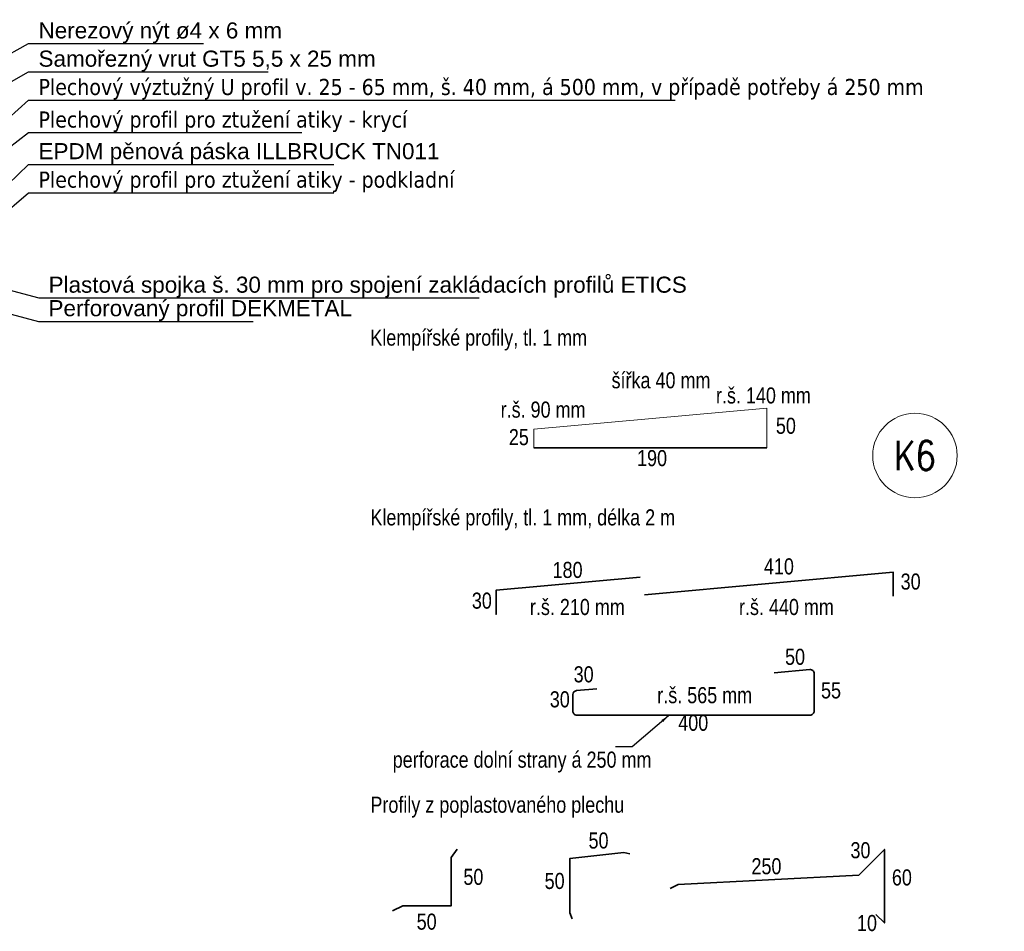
# Model space of a CAD drawing. Header units: millimetres. Extents: x -485339 to 350584, y -1189936 to 0.
# Tile 31 of 256: x -312106 to -310882, y -1062423 to -1061290. Entities that reach past the tile are written whole.
import ezdxf
from ezdxf.enums import TextEntityAlignment as Align

# ---------------------------------------------------------------- set-up
doc = ezdxf.new("R2010")
doc.units = ezdxf.units.MM
doc.header["$LTSCALE"] = 10
for name, color, linetype, lineweight in [('N_klemp', 220, 'Continuous', 35), ('N_popis', 10, 'Continuous', 18), ('N_čáry_plné', 10, 'Continuous', 18)]:
    doc.layers.add(name, color=color, linetype=linetype, lineweight=lineweight)
doc.styles.add('Andy', font='arial.ttf')
doc.styles.get("Standard").update_dxf_attribs({"font": 'simplex.shx', "width": 0.8})
doc.dimstyles.get("Standard").update_dxf_attribs({"dimtxt": 0.18, "dimasz": 0.18, "dimexe": 0.18, "dimexo": 0.0625, "dimgap": 0.09, "dimtad": 0, "dimtih": 1, "dimtoh": 1, "dimdec": 4, "dimzin": 0, "dimdsep": 46, "dimtxsty": 'Standard', "dimcen": 0.09, "dimadec": 0, "dimazin": 0, "dimtfac": 1, "dimtdec": 4, "dimtofl": 0, "dimtmove": 0, "dimatfit": 3, "dimfxl": 1, "dimtolj": 1, "dimtzin": 0, "dimarcsym": 0})

msp = doc.modelspace()

# ---------------------------------------------------------------- linework, layer by layer
at = {"layer": 'N_klemp', "lineweight": 18}
for p, q in [((-311177.5, -1061772.8), (-311467.5, -1061799.1)), ((-311177.5, -1061822.1), (-311177.5, -1061772.8)), ((-311467.5, -1061822.1), (-311467.5, -1061799.1))]:
    msp.add_line(p, q, dxfattribs=at)
at = {"layer": 'N_klemp', "lineweight": 35}
for points in [[(-311177.5, -1061822.1), (-311467.5, -1061822.1)], [(-311020.8, -1062006.7), (-311020.8, -1061976.7), (-311329.6, -1062004.8)], [(-311335.2, -1061982.9), (-311514.2, -1061999.1), (-311514.2, -1062029.2), (-311514.2, -1062029.2)], [(-311562.7, -1062321), (-311570, -1062331.5), (-311570, -1062391.5), (-311630, -1062391.5), (-311642.9, -1062397.9)], [(-311419.5, -1062407.8), (-311422.7, -1062400.3), (-311422.7, -1062332.8), (-311355.6, -1062325.2), (-311347.9, -1062326.9)], [(-311297.7, -1062369.8), (-311287.8, -1062365), (-311063.1, -1062353.3), (-311031.4, -1062321.3), (-311031.4, -1062412.8), (-311042, -1062402.3)]]:
    msp.add_lwpolyline(points, dxfattribs=at)
msp.add_lwpolyline([(-311389, -1062121.7), (-311414.3, -1062124, 0.387902), (-311418.9, -1062129), (-311418.9, -1062149.4, 0.414214), (-311413.9, -1062154.4), (-311123.9, -1062154.4, 0.414214), (-311118.9, -1062149.4), (-311118.9, -1062102.7, 0.44165), (-311124.3, -1062097.7), (-311168.7, -1062101.9)], format="xyb", dxfattribs=at)
at = {"layer": 'N_čáry_plné'}
msp.add_circle((-310993.5, -1061831.7), 52.5, dxfattribs=at)

# ---------------------------------------------------------------- texts
at = {"layer": 'N_popis', "style": 'Andy', "width": 0.8}
for s, p in [('Klempířské profily, tl. 1 mm', (-311670.6, -1061695.1)), ('šířka 40 mm', (-311370.7, -1061748.1)), ('r.š. 140 mm', (-311240.9, -1061767)), ('r.š. 90 mm', (-311508.6, -1061784.6)), ('50', (-311166.4, -1061804.7)), ('25', (-311498.4, -1061818.8)), ('190', (-311339, -1061844.9)), ('Klempířské profily, tl. 1 mm, délka 2 m', (-311670.5, -1061918.6)), ('180', (-311444, -1061983.9)), ('410', (-311181.3, -1061979.5)), ('30', (-311011.3, -1061998.4)), ('30', (-311544.4, -1062022.1)), ('r.š. 210 mm', (-311472.2, -1062030)), ('r.š. 440 mm', (-311212.3, -1062030)), ('50', (-311155, -1062091.9)), ('30', (-311417.8, -1062113.7)), ('r.š. 565 mm', (-311313.9, -1062139.6)), ('55', (-311110.3, -1062133.7)), ('30', (-311447.5, -1062144.8)), ('400', (-311287.8, -1062173.9)), ('perforace dolní strany á 250 mm', (-311642.8, -1062219.8)), ('Profily z poplastovaného plechu', (-311670.5, -1062275.8)), ('50', (-311399.3, -1062320.3)), ('30', (-311073.7, -1062332.4)), ('250', (-311196.8, -1062352.3)), ('50', (-311554.9, -1062365.5)), ('50', (-311453.9, -1062370.6)), ('60', (-311022.2, -1062366.2)), ('50', (-311613, -1062421.2)), ('10', (-311065.6, -1062422.9))]:
    msp.add_text(s, height=20, dxfattribs=at).set_placement(p)
at = {"layer": 'N_popis', "width": 0.8}
msp.add_text('K6', height=36.7, dxfattribs=at).set_placement((-310993.5, -1061831.7), align=Align.MIDDLE_CENTER)
at = {"layer": 'N_popis', "char_height": 20, "attachment_point": 4, "style": 'Andy'}
for s, insert in [('Nerezový nýt ø4 x 6 mm', (-312083.1, -1061306.2)), ('Samořezný vrut GT5 5,5 x 25 mm', (-312083.1, -1061341.3)), ('\\fTahoma|b0|i0|c238;Plechový výztužný U profil v. 25 - 65 mm, š. 40 mm, á 500 mm, v případě potřeby á 250 mm', (-312083.1, -1061376.3)), ('\\fTahoma|b0|i0|c238;Plechový profil pro ztužení atiky - krycí', (-312083.1, -1061416.8)), ('EPDM pěnová páska ILLBRUCK TN011', (-312083.1, -1061456.3)), ('\\fTahoma|b0|i0|c238;Plechový profil pro ztužení atiky - podkladní', (-312083.1, -1061491.5)), ('Plastová spojka š. 30 mm pro spojení zakládacích profilů ETICS', (-312070.6, -1061622.3)), ('Perforovaný profil DEKMETAL', (-312070.7, -1061651.5))]:
    msp.add_mtext(s, dxfattribs=dict(at, insert=insert))

# ---------------------------------------------------------------- leaders
at = {"layer": 'N_popis'}
for points in [[(-312524.6, -1061556.5), (-312095.4, -1061319.6), (-311877.8, -1061319.6)], [(-312521.9, -1061593.4), (-312095.4, -1061354.7), (-311797.8, -1061354.7)], [(-312284.3, -1061560.3), (-312095.4, -1061389.7), (-311291.8, -1061389.7)], [(-312249.6, -1061548.8), (-312095.4, -1061430.2), (-311755.8, -1061430.2)], [(-312164.9, -1061536.6), (-312095.4, -1061469.7), (-311715.8, -1061469.7)], [(-312163.6, -1061563.5), (-312095.4, -1061504.9), (-311715.8, -1061504.9)], [(-312191.8, -1061606.4), (-312082.9, -1061635.8), (-311535.3, -1061635.8)], [(-312214.6, -1061630), (-312083, -1061664.9), (-311816.3, -1061664.9)], [(-311300, -1062155.2), (-311345, -1062193.8), (-311366, -1062193.8)]]:
    msp.add_leader(points, dimstyle='Standard', override={"dimasz": 10}, dxfattribs=at)

doc.saveas('drawing.dxf')
